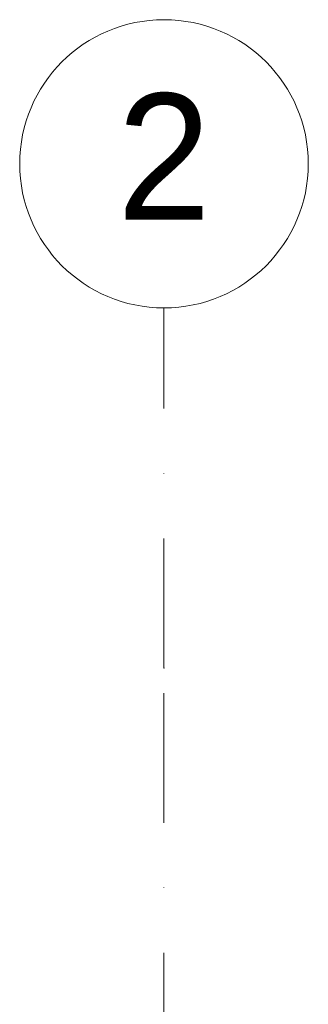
# Model space of a CAD drawing. Header units: centimetres. Extents: x -520 to 22173, y -1503 to 4054.
# Tile 80 of 82: x 18837 to 18917, y 2685 to 2958. Entities that reach past the tile are written whole.
import ezdxf
from ezdxf.enums import TextEntityAlignment as Align

# ---------------------------------------------------------------- set-up
doc = ezdxf.new("R2010")
doc.units = ezdxf.units.CM
doc.header["$LTSCALE"] = 0.1
doc.header["$MEASUREMENT"] = 0
doc.linetypes.add('Kropki i Kreski', pattern=[720, 360, -180, 0, -180])
doc.layers.add('4_osie.ISTN', color=7, linetype='Continuous')
doc.styles.add('GENERATED_STYLE_1', font='txt')

# ---------------------------------------------------------------- blocks, each defined once
blk = doc.blocks.new('Standardowy znacznik osi[17]_2', base_point=(18877.05, -1041.76))
at = {"layer": '4_osie.ISTN', "color": 252, "linetype": 'Kropki i Kreski', "lineweight": 0}
for p, q in [((18877.05, 2778.25), (18877.05, 2878.25)), ((18877.05, -941.76), (18877.05, 2778.25))]:
    blk.add_line(p, q, dxfattribs=at)
at = {"layer": '4_osie.ISTN', "color": 252, "linetype": 'Continuous', "lineweight": 0}
blk.add_circle((18877.05, 2918.25), 40, dxfattribs=at)
at = {"layer": '4_osie.ISTN', "color": 252, "linetype": 'Kropki i Kreski', "lineweight": 0}
blk.add_point((18877.05, 2778.25), dxfattribs=at)
blk.add_point((18877.05, 2778.25), dxfattribs=at)
at = {"layer": '4_osie.ISTN', "color": 252, "lineweight": 0, "style": 'GENERATED_STYLE_1'}
for tag, p in [('AC_MarkerText_1_1', (18877.05, 2920.25)), ('AC_MarkerText_1_0', (18877.05, -1079.76))]:
    blk.add_attdef(tag, text='', height=35, rotation=360, dxfattribs=at).set_placement(p, align=Align.MIDDLE_CENTER)

msp = doc.modelspace()

# ---------------------------------------------------------------- block references
at = {"layer": '4_osie.ISTN', "color": 252, "linetype": 'Continuous', "lineweight": 0}
ref = msp.add_blockref('Standardowy znacznik osi[17]_2', (18877.05, -1041.76), dxfattribs=at)
ref.add_attrib('AC_MarkerText_1_1', '2', dxfattribs={"color": 252, "lineweight": 0, "height": 35, "rotation": 360, "style": 'GENERATED_STYLE_1'}).set_placement((18877.05, 2920.25), align=Align.MIDDLE_CENTER)

doc.saveas('drawing.dxf')
